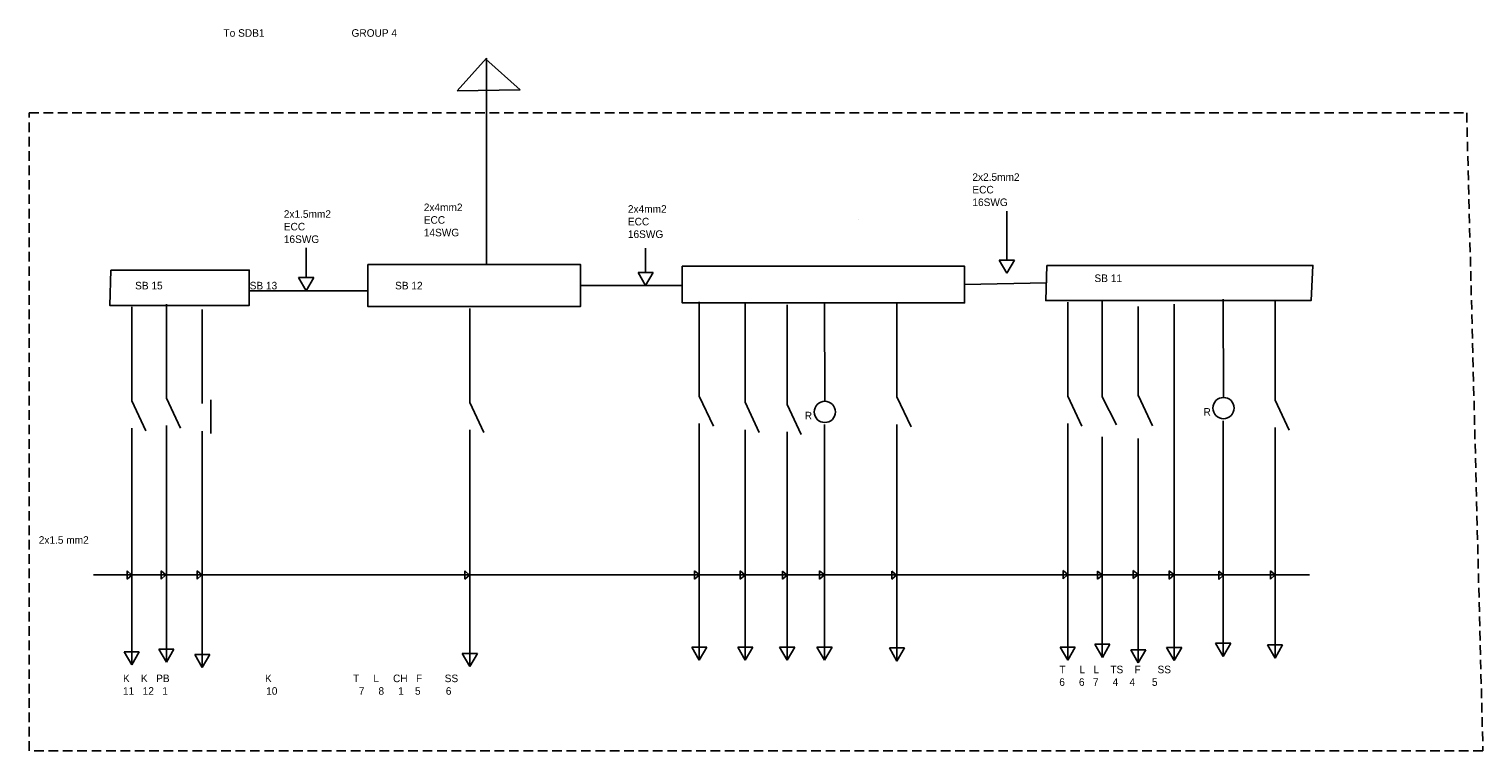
# Model space of a CAD drawing. Header units: millimetres. Extents: x 1150 to 3916, y 916 to 1169.
# Tile 4 of 5: x 3050 to 3531, y 930 to 1169. Entities that reach past the tile are written whole.
import ezdxf

# ---------------------------------------------------------------- set-up
doc = ezdxf.new("R2010")
doc.units = ezdxf.units.MM
doc.linetypes.add('HIDDEN2', pattern=[4.7625, 3.175, -1.5875])

msp = doc.modelspace()

# ---------------------------------------------------------------- linework, layer by layer
for p, q in [((3201.76, 1159.46), (3192.09, 1148.65)), ((3201.76, 1091.2), (3201.76, 1159.46)), ((3212.94, 1148.96), (3201.52, 1159.19)), ((3192.09, 1148.65), (3212.94, 1148.96)), ((3373.97, 1092.68), (3373.97, 1108.82)), ((3324.88, 1105.99), (3324.88, 1105.99)), ((3142.11, 1086.85), (3142.11, 1096.68)), ((3254.43, 1088.56), (3254.43, 1096.63)), ((3371.47, 1092.68), (3376.47, 1092.68)), ((3373.97, 1088.35), (3371.47, 1092.68)), ((3376.47, 1092.68), (3373.97, 1088.35)), ((3251.93, 1088.56), (3256.93, 1088.56)), ((3254.43, 1084.23), (3251.93, 1088.56)), ((3256.93, 1088.56), (3254.43, 1084.23)), ((3123, 1082.52), (3162.55, 1082.52)), ((3139.61, 1086.85), (3144.61, 1086.85)), ((3142.11, 1082.52), (3139.61, 1086.85)), ((3144.61, 1086.85), (3142.11, 1082.52)), ((3232.83, 1084.23), (3266.56, 1084.23)), ((3359.97, 1084.56), (3387.03, 1085.08)), ((3095.83, 1078.1), (3095.83, 1047)), ((3272.2, 1078.79), (3272.2, 1047.68)), ((3287.39, 1078.5), (3287.39, 1045.59)), ((3301.26, 1077.83), (3301.26, 1044.91)), ((3313.6, 1078.46), (3313.73, 1045.95)), ((3337.61, 1078.49), (3337.61, 1047.38)), ((3394.13, 1078.77), (3394.13, 1047.67)), ((3405.53, 1079.07), (3405.53, 1047.46)), ((3429.29, 1078.03), (3429.29, 1034.38)), ((3445.53, 1079.69), (3445.65, 1047.19)), ((3462.71, 1079.24), (3462.71, 1046.32)), ((3084.4, 1077.2), (3084.4, 1046.1)), ((3107.71, 1076.29), (3107.71, 1045.19)), ((3196.26, 1076.67), (3196.26, 1045.56)), ((3417.41, 1077.26), (3417.41, 1047.65)), ((3084.4, 1046.1), (3089.05, 1036.16)), ((3095.83, 1047), (3100.48, 1037.06)), ((3110.6, 1046.45), (3110.6, 1035.28)), ((3196.26, 1045.56), (3200.91, 1035.62)), ((3272.2, 1047.68), (3276.86, 1037.74)), ((3287.39, 1045.59), (3292.04, 1035.65)), ((3301.26, 1044.91), (3305.91, 1034.97)), ((3337.61, 1047.38), (3342.27, 1037.44)), ((3394.13, 1047.67), (3398.79, 1037.73)), ((3405.55, 1047.46), (3410.2, 1038.12)), ((3417.48, 1047.71), (3422.13, 1037.77)), ((3462.71, 1046.32), (3467.36, 1036.38)), ((3445.53, 1039.49), (3445.53, 991.5)), ((3084.4, 1037), (3084.4, 989.01)), ((3095.83, 1037.9), (3095.83, 989.91)), ((3107.71, 1036.09), (3107.71, 988.1)), ((3196.26, 1036.47), (3196.26, 988.48)), ((3272.2, 1038.59), (3272.2, 990.6)), ((3287.39, 1036.49), (3287.39, 988.5)), ((3301.26, 1035.82), (3301.26, 987.83)), ((3313.6, 1038.26), (3313.6, 990.27)), ((3337.61, 1038.29), (3337.61, 990.3)), ((3394.13, 1038.57), (3394.13, 990.58)), ((3429.29, 1034.38), (3429.29, 960.2)), ((3462.71, 1037.22), (3462.71, 989.23)), ((3405.53, 1034.19), (3405.53, 961.23)), ((3417.41, 1033.63), (3417.41, 959.43)), ((3445.53, 991.5), (3445.53, 961.55)), ((3071.7, 988.5), (3353.74, 988.5)), ((3084.45, 988.45), (3082.86, 989.79)), ((3082.86, 989.79), (3082.86, 987.05)), ((3082.86, 987.05), (3084.45, 988.45)), ((3084.4, 989.01), (3084.4, 958.73)), ((3095.71, 988.48), (3094.13, 989.82)), ((3094.13, 989.82), (3094.13, 987.07)), ((3094.13, 987.07), (3095.71, 988.48)), ((3095.83, 989.91), (3095.83, 959.63)), ((3107.6, 988.53), (3106.02, 989.87)), ((3106.02, 989.87), (3106.02, 987.12)), ((3106.02, 987.12), (3107.6, 988.53)), ((3107.71, 988.1), (3107.71, 957.82)), ((3196.16, 988.45), (3194.57, 989.79)), ((3194.57, 989.79), (3194.57, 987.05)), ((3194.57, 987.05), (3196.16, 988.45)), ((3196.26, 988.48), (3196.26, 958.19)), ((3272.23, 988.49), (3270.65, 989.83)), ((3270.65, 989.83), (3270.65, 987.08)), ((3270.65, 987.08), (3272.23, 988.49)), ((3272.2, 990.6), (3272.2, 960.32)), ((3287.35, 988.44), (3285.76, 989.78)), ((3285.76, 989.78), (3285.76, 987.03)), ((3285.76, 987.03), (3287.35, 988.44)), ((3287.39, 988.5), (3287.39, 960.32)), ((3301.26, 988.43), (3299.68, 989.77)), ((3299.68, 989.77), (3299.68, 987.02)), ((3299.68, 987.02), (3301.26, 988.43)), ((3301.26, 987.83), (3301.26, 960.32)), ((3313.59, 988.52), (3312.01, 989.86)), ((3312.01, 989.86), (3312.01, 987.11)), ((3312.01, 987.11), (3313.59, 988.52)), ((3313.6, 990.27), (3313.6, 960.32)), ((3337.45, 988.43), (3335.86, 989.77)), ((3335.86, 989.77), (3335.86, 987.02)), ((3335.86, 987.02), (3337.45, 988.43)), ((3337.61, 990.3), (3337.61, 960.02)), ((3353.74, 988.5), (3364.09, 988.5)), ((3364.09, 988.5), (3441.93, 988.5)), ((3394.15, 988.61), (3392.57, 989.95)), ((3392.57, 989.95), (3392.57, 987.21)), ((3392.57, 987.21), (3394.15, 988.61)), ((3394.13, 990.58), (3394.13, 960.3)), ((3405.57, 988.43), (3403.99, 989.76)), ((3403.99, 989.76), (3403.99, 987.02)), ((3403.99, 987.02), (3405.57, 988.43)), ((3417.39, 988.65), (3415.81, 989.98)), ((3415.81, 989.98), (3415.81, 987.24)), ((3415.81, 987.24), (3417.39, 988.65)), ((3429.28, 988.51), (3427.7, 989.85)), ((3427.7, 989.85), (3427.7, 987.11)), ((3427.7, 987.11), (3429.28, 988.51)), ((3441.93, 988.5), (3474.07, 988.5)), ((3445.66, 988.4), (3444.08, 989.73)), ((3444.08, 989.73), (3444.08, 986.99)), ((3444.08, 986.99), (3445.66, 988.4)), ((3462.76, 988.52), (3461.18, 989.86)), ((3461.18, 989.86), (3461.18, 987.12)), ((3461.18, 987.12), (3462.76, 988.52)), ((3462.71, 989.23), (3462.71, 961.05)), ((3081.89, 963.03), (3086.89, 963.03)), ((3084.39, 958.7), (3081.89, 963.03)), ((3086.89, 963.03), (3084.39, 958.7)), ((3093.33, 963.96), (3098.33, 963.96)), ((3095.83, 959.63), (3093.33, 963.96)), ((3098.33, 963.96), (3095.83, 959.63)), ((3193.76, 962.52), (3198.76, 962.52)), ((3196.26, 958.19), (3193.76, 962.52)), ((3198.76, 962.52), (3196.26, 958.19)), ((3269.69, 964.61), (3274.69, 964.61)), ((3272.19, 960.28), (3269.69, 964.61)), ((3274.69, 964.61), (3272.19, 960.28)), ((3284.89, 964.56), (3289.89, 964.56)), ((3287.39, 960.23), (3284.89, 964.56)), ((3289.89, 964.56), (3287.39, 960.23)), ((3298.76, 964.56), (3303.76, 964.56)), ((3301.26, 960.23), (3298.76, 964.56)), ((3303.76, 964.56), (3301.26, 960.23)), ((3311.11, 964.62), (3316.11, 964.62)), ((3313.61, 960.29), (3311.11, 964.62)), ((3316.11, 964.62), (3313.61, 960.29)), ((3335.1, 964.31), (3340.1, 964.31)), ((3337.6, 959.98), (3335.1, 964.31)), ((3340.1, 964.31), (3337.6, 959.98)), ((3391.62, 964.59), (3396.62, 964.59)), ((3394.12, 960.26), (3391.62, 964.59)), ((3396.62, 964.59), (3394.12, 960.26)), ((3403.06, 965.53), (3408.06, 965.53)), ((3405.56, 961.2), (3403.06, 965.53)), ((3408.06, 965.53), (3405.56, 961.2)), ((3414.94, 963.72), (3419.94, 963.72)), ((3417.44, 959.39), (3414.94, 963.72)), ((3419.94, 963.72), (3417.44, 959.39)), ((3426.83, 964.5), (3431.83, 964.5)), ((3429.33, 960.16), (3426.83, 964.5)), ((3431.83, 964.5), (3429.33, 960.16)), ((3443.03, 965.86), (3448.03, 965.86)), ((3445.53, 961.53), (3443.03, 965.86)), ((3448.03, 965.86), (3445.53, 961.53)), ((3460.21, 965.29), (3465.21, 965.29)), ((3462.71, 960.96), (3460.21, 965.29)), ((3465.21, 965.29), (3462.71, 960.96)), ((3105.21, 962.15), (3110.21, 962.15)), ((3107.71, 957.82), (3105.21, 962.15)), ((3110.21, 962.15), (3107.71, 957.82))]:
    msp.add_line(p, q)
at = {"linetype": 'HIDDEN2'}
msp.add_lwpolyline([(3050.41, 1141.34), (3526.12, 1141.34), (3531.5, 930.24), (3050.41, 930.24)], close=True, dxfattribs=at)
for points in [[(3077.5, 1089.34), (3123.27, 1089.34), (3123.27, 1077.68), (3077.1, 1077.68)], [(3162.55, 1091.2), (3232.83, 1091.2), (3232.83, 1077.26), (3162.55, 1077.26)], [(3266.56, 1090.62), (3359.97, 1090.62), (3359.97, 1078.5), (3266.56, 1078.5)], [(3387.23, 1090.91), (3475.24, 1090.91), (3474.66, 1079.24), (3386.84, 1079.24)]]:
    msp.add_lwpolyline(points, close=True)
for centre in [(3313.73, 1042.43), (3445.65, 1043.67)]:
    msp.add_circle(centre, 3.52)

# ---------------------------------------------------------------- texts
at = {"char_height": 2.5, "attachment_point": 1}
for s, insert, width in [('\\P \\P                                                 To SDB1                               GROUP 4', (3069.24, 1177.39), 155.7154), (' 2x2.5mm2\\P ECC\\P 16SWG', (3361.63, 1121.38), 24.0235), ('\\P\\P2x4mm2\\PECC\\P14SWG', (3181.02, 1119.69), 29.9125), ('\\P\\P\\P\\pt2.5,5; 2x1.5mm2\\P\\ptz; ECC\\P 16SWG', (3133.77, 1121.65), 31.2778), (' 2x4mm2\\P ECC\\P 16SWG', (3247.63, 1110.82), 27.9915), ('        SB 11', (3395.53, 1087.9), 31.9588), ('\\P\\P\\P\\P\\P         SB 15                               SB 13                                          SB 12', (3077.14, 1106.3), 248.8227), ('\\P   R', (3304.31, 1046.62), 18.2776), ('\\P   R', (3436.24, 1047.85), 18.2776), ('2x1.5 mm2 ^I', (3053.61, 1001.29), 22.9248), ('T     L   L    TS    F      SS     \\P6     6   7     4    4      5', (3391.31, 958.44), 76.5707), ('\\P                                                                                       \\P                                                                                    \\P K    K   PB                                  K                             T     L     CH   F        SS \\P 11   12   1                                   10                             7     8     1    5         6                         \\P                                           ', (3080.56, 968), 287.711)]:
    msp.add_mtext(s, dxfattribs=dict(at, insert=insert, width=width))

doc.saveas('drawing.dxf')
